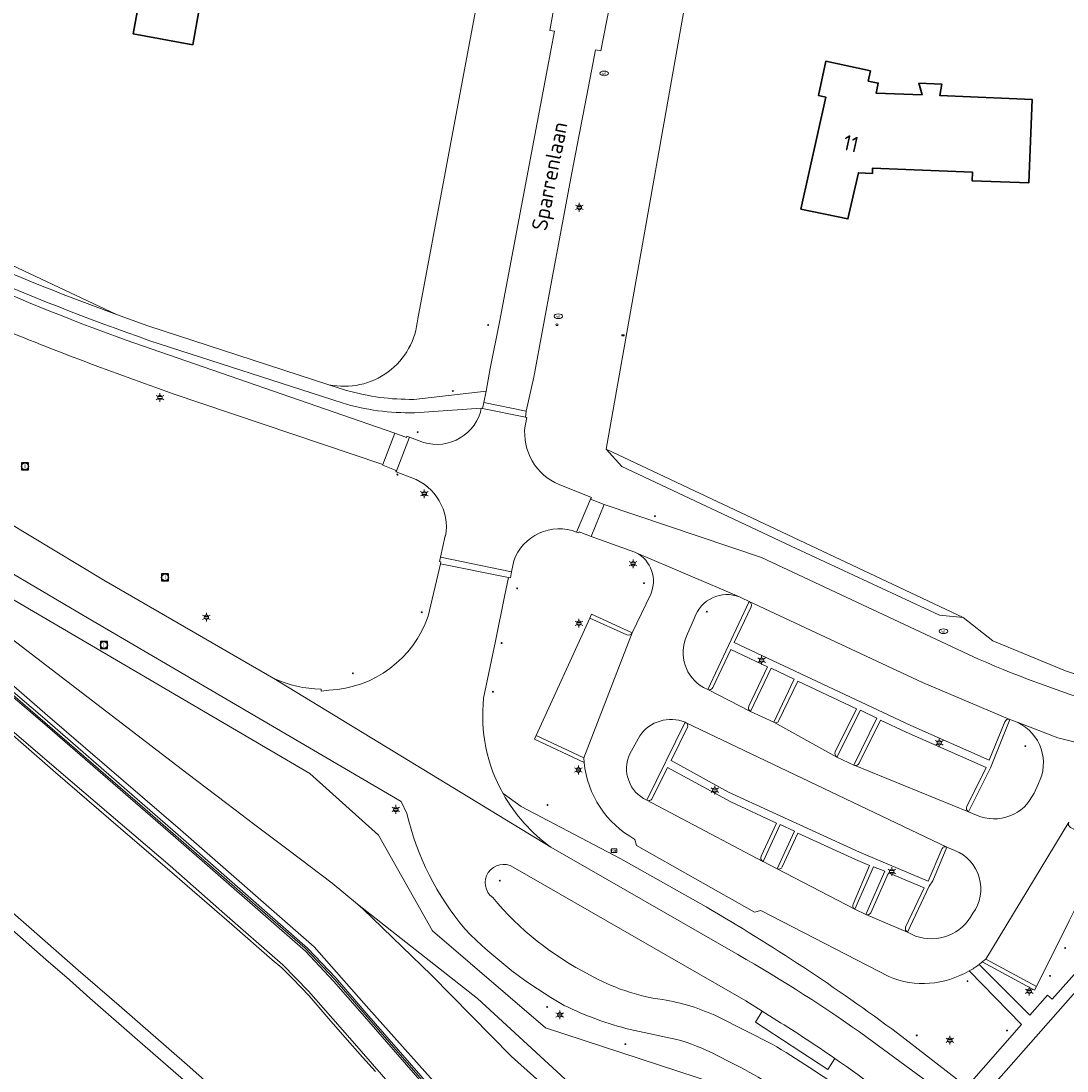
# Model space of a CAD drawing. Header units: metres. Extents: x 140853 to 145288, y 474558 to 480269.
# Tile 40 of 256: x 142341 to 142462, y 475589 to 475711. Entities that reach past the tile are written whole.
import ezdxf
from ezdxf.enums import TextEntityAlignment as Align
from ezdxf.lldxf.tags import DXFTag

# ---------------------------------------------------------------- set-up
doc = ezdxf.new("R2010")
doc.units = ezdxf.units.M
doc.header["$MEASUREMENT"] = 0
for name, color, linetype, lineweight in [('B-WE-GR-BEPLANTING_CULTUUR_BOSPLANTSOEN-G', 90, 'GR-PLANTSOEN', 18), ('B-WE-GR-GRAS-G', 60, 'Continuous', 13), ('B-WE-GR-GRAS_KRUIDENRIJK-G', 80, 'Continuous', 18), ('B-WE-GR-GROENVOORZIENING-G', 80, 'Continuous', 18), ('B-WE-IE-TERREINAFSCHEIDING_KUNSTMATIG_HEKWERK-G', 20, 'IE-TERREINAFSCHEIDING-KUNSTMATIG', 18), ('B-WE-IE-TERREINAFSCHEIDING_KUNSTMATIG_MUUR-G', 90, 'IE-TERREINAFSCHEIDING-KUNSTMATIG-DICHT', 18), ('B-WE-KL-DATA_CAI-S', 90, 'KL-CAI-N', 18), ('B-WE-KL-ET_LS_OV_LICHTMAST-S', 190, 'Continuous', 18), ('B-WE-KL-WATER_BRANDLEIDING_PUT-S', 150, 'Continuous', 18), ('B-WE-KL-WATER_PUT-S', 170, 'Continuous', 18), ('B-WE-KW-KUNSTWERK_GELUIDSWERING_SCHERM-G', 170, 'Continuous', 18), ('B-WE-OG-BEBOUWING-G', 7, 'Continuous', 35), ('B-WE-OG-BEBOUWING_HUISNUMMER-T18', 10, 'Continuous', 18), ('B-WE-OG-BEBOUWING_STRAATNAAM-T18', 10, 'Continuous', 18), ('B-WE-OG-TERREIN_ERF-G', 7, 'Continuous', 18), ('B-WE-RI-GWA_RIOOLPUT-S', 30, 'Continuous', 18), ('B-WE-VH-VERHARDING_ASFALT-G', 252, 'Continuous', 18), ('B-WE-VH-VERHARDING_BETONSTRAATSTEEN-G', 252, 'Continuous', 18), ('B-WE-VH-VERHARDING_GESLOTEN-G', 7, 'Continuous', 18), ('B-WE-VH-VERHARDING_OPEN-G', 252, 'Continuous', 18), ('B-WE-VH-VERHARDING_TEGEL-G', 252, 'Continuous', 18), ('B-WE-VW-HECTOMETRERING-S', 7, 'Continuous', 18), ('X-XX-XX-ALGEMEEN-S', 7, 'Continuous', 18)]:
    doc.layers.add(name, color=color, linetype=linetype, lineweight=lineweight)
doc.styles.add('NLCS-ISO', font='txt')
doc.styles.get("Standard").update_dxf_attribs({"font": 'arial.ttf'})
doc.linetypes.add('GR-PLANTSOEN', pattern='A,0,[179,NLCS.shx,S=2,R=0,X=0,Y=0],-4', length=4)
doc.linetypes.add('IE-TERREINAFSCHEIDING-KUNSTMATIG', pattern='A,4,[82,NLCS.shx,S=0.75,R=90,X=0,Y=0],4,-2', length=10)
doc.linetypes.add('IE-TERREINAFSCHEIDING-KUNSTMATIG-DICHT', pattern='A,8,-1,[82,NLCS.shx,S=0.75,R=90,X=0,Y=0],-1', length=10)
tags = doc.linetypes.add('KL-CAI-N', pattern='A,4,-1,[101,NLCS.shx,S=0.5,R=0,X=0,Y=0],-1,4,-1,["C",Standard,S=1,R=0,X=-0.25,Y=-0.5],-1.5', length=12.5).pattern_tags.tags
tags[18] = DXFTag(74, 10)

# ---------------------------------------------------------------- blocks, each defined once
blk = doc.blocks.new('SIE-WEG_AFVALBAK_TYPE_01')
for radius in [0.25, 0.156]:
    blk.add_circle((0, 0), radius)
blk = doc.blocks.new('SKL-DATA_TERREINKAST-SO')
for q in [(-0.2, 0.2), (0.2, 0.2)]:
    blk.add_line((0, -0.21), q)
at = {"flags": 128}
blk.add_lwpolyline([(0.63, 0.35), (-0.63, 0.35), (-0.63, -0.35), (0.63, -0.35)], close=True, dxfattribs=at)
at = {"style": 'NLCS-ISO'}
blk.add_attdef('TYPE', text='', height=0.35, dxfattribs=at).set_placement((-0.03, 0.69), align=Align.MIDDLE_CENTER)
blk = doc.blocks.new('B-SIE-WEG_LICHTMAST-SO')
at = {"ltscale": 0.1}
for p, q in [((-1.1, 0.63), (-2.19, 1.27)), ((0, 1.27), (0, 2.53)), ((1.1, 0.63), (2.19, 1.27)), ((-1.1, -0.63), (-2.19, -1.27)), ((0, -1.27), (0, -2.53)), ((1.1, -0.63), (2.19, -1.27))]:
    blk.add_line(p, q, dxfattribs=at)
at = {"flags": 128}
for points in [[(-1.16, 0.5), (1.16, 0.5)], [(-1.16, -0.5), (1.16, -0.5)]]:
    blk.add_lwpolyline(points, dxfattribs=at)
at = {"ltscale": 0.1}
blk.add_circle((0, 0), 1.27, dxfattribs=at)
at = {"style": 'NLCS-ISO'}
blk.add_attdef('TYPE', text='', height=1.8, dxfattribs=at).set_placement((0, 2.53), align=Align.BOTTOM_CENTER)
blk = doc.blocks.new('SVW-HECTOMETERPAAL-SO')
at = {"lineweight": 18}
blk.add_lwpolyline([(-1.43, -1.05), (1.43, -1.05, 0.414214), (1.6, -0.87), (1.6, 0.87, 0.414214), (1.43, 1.05), (-1.43, 1.05, 0.414214), (-1.6, 0.87), (-1.6, -0.87, 0.414214)], format="xyb", close=True, dxfattribs=at)
at = {"lineweight": 18, "style": 'NLCS-ISO'}
blk.add_text('hm', height=1.8, dxfattribs=at).set_placement((0, 0), align=Align.MIDDLE_CENTER)
blk = doc.blocks.new('SKL-WATERLEIDINGPUT-SO')
at = {"color": 0, "linetype": 'ByBlock', "lineweight": 18}
blk.add_ellipse((0, 0), major_axis=(2.5, 0), ratio=0.54, dxfattribs=at)
at = {"color": 0, "linetype": 'ByBlock', "lineweight": 18, "style": 'NLCS-ISO'}
blk.add_text('wl', height=1.8, dxfattribs=at).set_placement((0, 0), align=Align.MIDDLE_CENTER)
blk = doc.blocks.new('SRI-PUT_INSPECTIE-SO')
at = {"lineweight": -3, "flags": 128}
blk.add_lwpolyline([(-2, -2), (2, -2), (2, 2), (-2, 2)], close=True, dxfattribs=at)
at = {"lineweight": -3, "ltscale": 1.5}
blk.add_circle((0, 0), 2, dxfattribs=at)
at = {"ltscale": 0.1, "style": 'NLCS-ISO'}
blk.add_text('I', height=2.5, dxfattribs=at).set_placement((0, -0.01), align=Align.MIDDLE_CENTER)
blk = doc.blocks.new('SIE-WEG_STRAATPOT_BRANDKRAAN-SO')
blk.add_ellipse((0, 0), major_axis=(-0.729, 0), ratio=0.685994)
at = {"style": 'NLCS-ISO'}
blk.add_text('BR', height=0.4, dxfattribs=at).set_placement((-0.3, -0.15))

msp = doc.modelspace()

# ---------------------------------------------------------------- linework, layer by layer
at = {"layer": 'B-WE-GR-BEPLANTING_CULTUUR_BOSPLANTSOEN-G', "ltscale": 0.2, "flags": 128}
msp.add_lwpolyline([(142424.625, 475568.41), (142424.806, 475567.981), (142432.106, 475570.91), (142435.668, 475577.54), (142423.481, 475587.232), (142401.595, 475594.375), (142388.518, 475605.585), (142382.278, 475616.65), (142374.326, 475623.778), (142326.693, 475651.713), (142326.216, 475650.979), (142325.175, 475649.376), (142328.37, 475647.332), (142339.306, 475639.783), (142352.037, 475630.027), (142360.134, 475623.843), (142364.742, 475620.324), (142367.969, 475617.843), (142371.966, 475614.839), (142376.908, 475611.125), (142379.843, 475608.67), (142393.73, 475597.794), (142419.747, 475573.793), (142424.625, 475568.41)], close=True, dxfattribs=at)
msp.add_lwpolyline([(142424.806, 475567.981), (142424.625, 475568.41), (142419.747, 475573.793), (142393.73, 475597.794), (142379.843, 475608.67), (142380.449, 475608.163), (142388.396, 475600.457), (142397.631, 475591.078), (142407.452, 475582.333), (142419.294, 475573.179), (142423.746, 475568.681), (142424.415, 475567.824), (142424.624, 475567.557), (142425.339, 475566.642), (142425.339, 475566.642, 0.0078613), (142424.806, 475567.981)], format="xyb", close=True, dxfattribs=at)
at = {"layer": 'B-WE-GR-GRAS-G', "ltscale": 0.2, "flags": 128}
for points in [[(142407.452, 475582.333), (142397.631, 475591.078), (142388.396, 475600.457), (142380.449, 475608.163), (142379.843, 475608.67), (142376.908, 475611.125), (142371.966, 475614.839), (142367.969, 475617.843), (142364.742, 475620.324), (142360.134, 475623.843), (142352.037, 475630.027), (142339.306, 475639.783)], [(142336.303, 475636.384), (142343.689, 475630.098), (142358.787, 475616.962), (142374.082, 475603.605), (142377.321, 475600.15), (142380.619, 475596.359), (142393.707, 475581.321), (142397.295, 475577.843), (142405.001, 475571.082), (142416.106, 475561.375), (142419.214, 475558.717), (142419.019, 475559.221), (142416.654, 475561.813), (142405.529, 475571.622), (142397.91, 475578.206), (142394.117, 475582.097), (142381.159, 475596.58), (142374.821, 475603.757), (142359.393, 475617.269), (142344.027, 475630.516), (142336.499, 475637.016)], [(142336.499, 475637.016), (142344.027, 475630.516), (142359.393, 475617.269), (142374.821, 475603.757), (142381.159, 475596.58), (142394.117, 475582.097)]]:
    msp.add_lwpolyline(points, dxfattribs=at)
at = {"layer": 'B-WE-GR-GRAS_KRUIDENRIJK-G', "ltscale": 0.2, "flags": 128}
for points in [[(142410.015, 475717.835), (142407.966, 475707.345), (142407.374, 475707.461), (142406.749, 475704.245), (142404.629, 475693.262), (142402.298, 475680.891), (142400.221, 475669.641), (142399.36, 475665.701), (142399.268, 475665.008), (142399.408, 475664.973), (142399.213, 475663.992), (142399.213, 475663.992, 0.3368706), (142403.164, 475657.203), (142403.164, 475657.203), (142406.883, 475655.7), (142406.786, 475655.528), (142408.368, 475654.89), (142426.532, 475648.759), (142451.649, 475637.017), (142451.649, 475637.017, 0.0300382), (142466.969, 475631.441)], [(142393.386, 475711.385), (142386.803, 475676.368), (142386.803, 475676.368, -0.4512813), (142376.549, 475668.751), (142376.549, 475668.751), (142378.592, 475668.087), (142378.592, 475668.087, 0.0727052), (142386.348, 475667.059), (142386.348, 475667.059), (142394.71, 475668.008), (142395.196, 475670.64), (142396.252, 475675.994), (142402.181, 475707.403), (142402.614, 475709.626), (142402.065, 475709.728), (142402.748, 475713.399)], [(142330.782, 475658.01), (142350.536, 475646.156), (142370.184, 475634.792), (142370.184, 475634.792, 0.1074467), (142375.628, 475633.561), (142375.628, 475633.561), (142375.626, 475633.328), (142376.544, 475633.436), (142376.544, 475633.436, 0.309205), (142388.005, 475642.004), (142388.005, 475642.004), (142389.457, 475648.045), (142389.497, 475648.264), (142389.33, 475648.309), (142389.435, 475648.797), (142389.965, 475651.265), (142390.028, 475651.249), (142390.028, 475651.249, 0.3624547), (142386.116, 475657.981), (142386.116, 475657.981), (142384.328, 475658.669), (142384.262, 475658.694), (142384.303, 475658.824), (142382.759, 475659.438), (142382.769, 475659.528), (142358.431, 475667.746), (142358.431, 475667.746, -0.0120782), (142338.167, 475675.417)], [(142429.714, 475586.529, 0.0302506), (142421.411, 475591.18), (142421.411, 475591.18, 0.0589308), (142416.575, 475593.081), (142416.575, 475593.081), (142411.368, 475594.185), (142411.368, 475594.185, -0.0521358), (142403.741, 475596.985), (142403.741, 475596.985, -0.0706335), (142392.282, 475605.798), (142392.282, 475605.798, -0.1195166), (142385.55, 475619.187), (142385.55, 475619.187), (142384.909, 475620.551), (142348.154, 475642.058), (142328.112, 475653.899)], [(142445.603, 475582.893, 0.0194077), (142435.018, 475590.85), (142435.018, 475590.85), (142434.221, 475589.579), (142425.845, 475595.04), (142426.642, 475596.311), (142424.721, 475597.515), (142397.852, 475612.975), (142397.852, 475612.975, 0.9577189), (142395.471, 475609.438), (142395.471, 475609.438, 0.1013807), (142406.677, 475600.522), (142406.677, 475600.522, 0.0946841), (142415.093, 475597.645), (142415.093, 475597.645, -0.0746949), (142421.52, 475595.653), (142421.52, 475595.653), (142427.779, 475592.492), (142427.779, 475592.492, -0.0526682), (142444.114, 475580.482)]]:
    msp.add_lwpolyline(points, format="xyb", dxfattribs=at)
for points in [[(142467.577, 475633.645), (142461.694, 475635.672), (142453.279, 475639.119), (142449.853, 475641.819), (142447.116, 475642.11), (142430.554, 475649.802), (142410.398, 475659.281), (142408.573, 475661.311), (142417.662, 475712.405)], [(142326.693, 475651.713), (142374.326, 475623.778), (142382.278, 475616.65), (142388.518, 475605.585), (142401.595, 475594.375), (142423.481, 475587.232)], [(142462.111, 475606.758), (142458.355, 475599.164), (142458.123, 475598.752), (142452.064, 475602.007), (142451.708, 475601.713), (142457.553, 475595.845), (142459.603, 475598.182), (142460.166, 475597.687), (142472.288, 475611.325)]]:
    msp.add_lwpolyline(points, dxfattribs=at)
for points in [[(142351.974, 475676.864), (142315.789, 475693.899), (142315.708, 475693.821), (142314.052, 475694.746), (142313.77, 475694.253), (142313.77, 475694.253, 0.0387646), (142351.974, 475676.864)], [(142378.057, 475666.638), (142355.857, 475673.84), (142355.857, 475673.84, -0.0403023), (142314.406, 475692.151), (142314.406, 475692.151), (142314.107, 475691.437), (142314.107, 475691.437, 0.0370503), (142352.995, 475673.936), (142352.995, 475673.936), (142384.178, 475663.146), (142385.496, 475662.65), (142385.558, 475662.787), (142385.849, 475662.678), (142386.964, 475662.261), (142386.964, 475662.261, 0.4419191), (142394.049, 475665.558), (142394.049, 475665.558), (142394.157, 475666.022), (142386.435, 475665.512), (142386.435, 475665.512, -0.0775942), (142378.057, 475666.638)], [(142411.596, 475640.06), (142413.736, 475644.525), (142413.736, 475644.525, 0.3960312), (142412.059, 475649.325), (142412.059, 475649.325), (142411.923, 475649.392), (142406.846, 475651.191), (142405.488, 475651.741), (142405.425, 475651.605), (142405.425, 475651.605, 0.0131739), (142405.177, 475651.708), (142405.177, 475651.708, 0.4233163), (142397.913, 475648.377), (142397.913, 475648.377), (142397.661, 475647.113), (142397.52, 475646.403), (142397.309, 475646.447), (142396.82, 475644.262), (142395.784, 475639.097), (142394.429, 475632.5), (142394.429, 475632.5, 0.156816), (142396.672, 475621.474), (142396.672, 475621.474), (142398.751, 475619.986), (142410.299, 475613.91), (142420.133, 475608.363), (142420.133, 475608.363, -0.029079), (142442.263, 475593.757), (142442.263, 475593.757), (142450.298, 475587.558), (142456.588, 475594.754), (142450.543, 475600.984), (142450.543, 475600.984, -0.2381615), (142441.268, 475600.305), (142441.268, 475600.305), (142426.48, 475607.959), (142425.756, 475607.746), (142412.111, 475615.468), (142411.913, 475616.173), (142411.913, 475616.173, -0.2467297), (142406.044, 475625.08), (142406.044, 475625.08), (142400.288, 475627.749), (142400.496, 475628.177), (142406.697, 475641.774), (142406.896, 475642.206), (142411.596, 475640.06)], [(142425.131, 475643.683), (142424.228, 475644.124), (142424.01, 475644.217), (142424.01, 475644.217, 0.429363), (142418.814, 475641.79), (142418.814, 475641.79), (142417.883, 475639.67), (142417.883, 475639.67, 0.3866693), (142419.843, 475633.732), (142419.843, 475633.732), (142420.335, 475633.499), (142425.131, 475643.683)], [(142413.289, 475620.701), (142417.727, 475629.723), (142417.727, 475629.723, 0.3545921), (142412.482, 475628.145), (142412.482, 475628.145), (142411.308, 475626.053), (142411.308, 475626.053, 0.4119856), (142413.289, 475620.701)], [(142450.484, 475619.371), (142451.412, 475618.972), (142451.412, 475618.972, 0.4127727), (142458.048, 475621.539), (142458.048, 475621.539), (142458.554, 475622.64), (142458.554, 475622.64, 0.4234064), (142456.198, 475629.673), (142456.198, 475629.673), (142455.263, 475630.029), (142453.025, 475624.441), (142450.484, 475619.371)], [(142447.985, 475615.293), (142446.344, 475611.371), (142445.937, 475610.764), (142443.429, 475605.437), (142444.338, 475605.003), (142444.338, 475605.003, 0.3745605), (142450.973, 475607.626), (142450.973, 475607.626, 0.4887738), (142448.912, 475614.895), (142448.912, 475614.895), (142447.985, 475615.293)]]:
    msp.add_lwpolyline(points, format="xyb", close=True, dxfattribs=at)
for points in [[(142425.289, 475630.964), (142427.965, 475629.713), (142430.33, 475634.718), (142427.67, 475635.958), (142425.289, 475630.964)], [(142437.232, 475624.777), (142439.884, 475630.197), (142437.974, 475631.117), (142435.269, 475625.696), (142437.232, 475624.777)], [(142428.352, 475612.779), (142430.349, 475617.142), (142428.709, 475617.896), (142426.725, 475613.614), (142428.352, 475612.779)], [(142437.319, 475608.123), (142438.613, 475607.48), (142440.809, 475612.495), (142439.505, 475613.019), (142437.319, 475608.123)]]:
    msp.add_lwpolyline(points, close=True, dxfattribs=at)
at = {"layer": 'B-WE-GR-GROENVOORZIENING-G', "ltscale": 0.2, "flags": 128}
msp.add_lwpolyline([(142449.853, 475641.819), (142408.573, 475661.311), (142410.398, 475659.281), (142430.554, 475649.802), (142447.116, 475642.11), (142449.853, 475641.819)], close=True, dxfattribs=at)
for points in [[(142393.455, 475580.969), (142380.367, 475596.007), (142377.069, 475599.798), (142373.83, 475603.253), (142358.535, 475616.61), (142343.437, 475629.746), (142336.051, 475636.032)], [(142339.354, 475629.245), (142345.311, 475624.117), (142358.173, 475613.119), (142364.174, 475607.851), (142371.218, 475601.675), (142374.167, 475598.632), (142378.972, 475593.202), (142383.948, 475587.494)]]:
    msp.add_lwpolyline(points, dxfattribs=at)
at = {"layer": 'B-WE-IE-TERREINAFSCHEIDING_KUNSTMATIG_HEKWERK-G', "ltscale": 0.2, "flags": 128}
for points in [[(142408.573, 475661.311), (142417.662, 475712.405)], [(142393.386, 475711.385), (142386.803, 475676.368)], [(142449.853, 475641.819), (142447.116, 475642.11), (142430.554, 475649.802), (142410.398, 475659.281), (142408.573, 475661.311)], [(142453.279, 475639.119), (142449.853, 475641.819)], [(142480.216, 475632.79), (142479.937, 475632.742), (142473.803, 475632.754), (142467.577, 475633.645), (142461.694, 475635.672), (142453.279, 475639.119)]]:
    msp.add_lwpolyline(points, dxfattribs=at)
msp.add_lwpolyline([(142376.549, 475668.751, 0.4512813), (142386.803, 475676.368)], format="xyb", dxfattribs=at)
at = {"layer": 'B-WE-IE-TERREINAFSCHEIDING_KUNSTMATIG_MUUR-G', "ltscale": 0.2, "flags": 128}
msp.add_lwpolyline([(142419.214, 475558.717), (142416.106, 475561.375), (142405.001, 475571.082), (142397.295, 475577.843), (142393.707, 475581.321), (142380.619, 475596.359), (142377.321, 475600.15), (142374.082, 475603.605), (142358.787, 475616.962), (142343.689, 475630.098), (142336.303, 475636.384), (142323.661, 475644.623), (142306.962, 475655.475), (142302.824, 475658.772), (142291.774, 475668.433), (142287.999, 475671.745), (142276.432, 475681.785), (142276.18, 475681.433), (142287.747, 475671.393), (142291.522, 475668.081), (142302.572, 475658.42), (142306.71, 475655.123), (142323.409, 475644.271), (142336.051, 475636.032), (142343.437, 475629.746), (142358.535, 475616.61), (142373.83, 475603.253), (142377.069, 475599.798), (142380.367, 475596.007), (142393.455, 475580.969), (142397.043, 475577.491), (142404.749, 475570.73), (142415.854, 475561.023), (142418.962, 475558.365), (142419.214, 475558.717)], close=True, dxfattribs=at)
at = {"layer": 'B-WE-KW-KUNSTWERK_GELUIDSWERING_SCHERM-G', "ltscale": 0.2, "flags": 128}
msp.add_lwpolyline([(142276.435, 475681.537), (142280.14, 475678.334), (142280.243, 475678.212), (142284.033, 475674.882), (142284.045, 475674.883), (142295.271, 475665.066), (142306.722, 475655.359), (142323.468, 475644.466), (142336.037, 475636.281), (142355.01, 475619.939), (142370.045, 475606.854), (142373.81, 475603.582), (142377.209, 475599.958), (142393.632, 475581.043), (142397.203, 475577.589), (142415.936, 475561.244), (142419, 475558.565)], dxfattribs=at)
at = {"layer": 'B-WE-OG-BEBOUWING-G', "ltscale": 0.2, "flags": 128}
for points in [[(142361.694, 475713.011), (142363.056, 475713.116), (142364.825, 475722.702), (142364.864, 475722.929), (142356.688, 475724.337), (142356.356, 475723.972), (142354.785, 475724.72), (142354.882, 475725.227), (142344.514, 475730.16), (142341.083, 475722.94), (142355.196, 475716.262), (142353.909, 475709.341), (142360.796, 475708.06), (142361.694, 475713.011)], [(142445.106, 475702.263), (142439.79, 475702.477), (142440.035, 475703.621), (142438.891, 475703.867), (142439.144, 475705.04), (142433.988, 475706.148), (142433.126, 475702.194), (142433.976, 475702.008), (142431.099, 475689.052), (142436.535, 475687.918), (142437.749, 475693.252), (142439.368, 475693.187), (142439.393, 475693.796), (142450.923, 475693.33), (142450.883, 475692.341), (142457.438, 475692.076), (142457.829, 475701.75), (142447.168, 475702.18), (142447.388, 475703.518), (142444.751, 475703.604), (142445.106, 475702.263)]]:
    msp.add_lwpolyline(points, close=True, dxfattribs=at)
at = {"layer": 'B-WE-OG-TERREIN_ERF-G', "ltscale": 0.2, "flags": 128}
msp.add_lwpolyline([(142315.789, 475693.899), (142351.974, 475676.864), (142355.599, 475675.573), (142376.549, 475668.751), (142376.549, 475668.751, 0.4512813), (142386.803, 475676.368), (142386.803, 475676.368), (142393.386, 475711.385), (142393.386, 475711.385, 0.0823434), (142394.324, 475729.359), (142394.324, 475729.359, 0.1491188), (142386.026, 475744.634), (142386.026, 475744.634), (142383.56, 475747.258), (142380.842, 475750), (142370.16, 475760.486), (142365.394, 475765.023), (142341.119, 475788.71), (142338.314, 475791.521)], format="xyb", dxfattribs=at)
for points in [[(142361.694, 475713.011), (142360.796, 475708.06), (142353.909, 475709.341), (142355.196, 475716.262), (142341.083, 475722.94), (142344.514, 475730.16), (142354.882, 475725.227), (142354.785, 475724.72), (142356.356, 475723.972), (142356.688, 475724.337), (142364.864, 475722.929), (142364.825, 475722.702), (142363.056, 475713.116), (142361.694, 475713.011)], [(142445.106, 475702.263), (142444.751, 475703.604), (142447.388, 475703.518), (142447.168, 475702.18), (142457.829, 475701.75), (142457.438, 475692.076), (142450.883, 475692.341), (142450.923, 475693.33), (142439.393, 475693.796), (142439.368, 475693.187), (142437.749, 475693.252), (142436.535, 475687.918), (142431.099, 475689.052), (142433.976, 475702.008), (142433.126, 475702.194), (142433.988, 475706.148), (142439.144, 475705.04), (142438.891, 475703.867), (142440.035, 475703.621), (142439.79, 475702.477), (142445.106, 475702.263)]]:
    msp.add_lwpolyline(points, close=True, dxfattribs=at)
msp.add_lwpolyline([(142417.662, 475712.405), (142408.573, 475661.311), (142449.853, 475641.819), (142453.279, 475639.119), (142461.694, 475635.672), (142467.577, 475633.645)], dxfattribs=at)
at = {"layer": 'B-WE-VH-VERHARDING_ASFALT-G', "ltscale": 0.2, "flags": 128}
for points in [[(142410.015, 475717.835), (142414.743, 475729.599), (142411.105, 475733.379), (142406.817, 475727.772), (142405.073, 475724.345), (142403.08, 475718.036), (142403.08, 475718.036, -0.0530421), (142402.748, 475713.399), (142402.748, 475713.399), (142402.065, 475709.728), (142402.614, 475709.626), (142402.181, 475707.403), (142396.252, 475675.994), (142395.196, 475670.64), (142394.71, 475668.008), (142394.465, 475666.679), (142399.36, 475665.701), (142400.221, 475669.641), (142402.298, 475680.891), (142404.629, 475693.262), (142406.749, 475704.245), (142407.374, 475707.461), (142407.966, 475707.345), (142410.015, 475717.835)], [(142370.184, 475634.792), (142402.191, 475615.283), (142402.191, 475615.283, -0.1108528), (142396.672, 475621.474), (142396.672, 475621.474, -0.156816), (142394.429, 475632.5), (142394.429, 475632.5), (142395.784, 475639.097), (142396.82, 475644.262), (142397.309, 475646.447), (142389.457, 475648.045), (142388.005, 475642.004), (142388.005, 475642.004, -0.309205), (142376.544, 475633.436), (142376.544, 475633.436), (142375.626, 475633.328), (142375.628, 475633.561), (142375.628, 475633.561, -0.1074467), (142370.184, 475634.792)], [(142454.673, 475629.781, -0.4062466), (142455.263, 475630.029), (142455.263, 475630.029), (142445.162, 475634.319), (142425.131, 475643.683), (142425.131, 475643.683, -0.4068774), (142425.337, 475643.084), (142425.337, 475643.084), (142423.391, 475638.949), (142443.798, 475629.337), (142452.857, 475625.325), (142454.673, 475629.781)], [(142410.976, 475639.832), (142406.697, 475641.774), (142400.496, 475628.177), (142405.991, 475625.603), (142411.596, 475640.06), (142411.596, 475640.06, -0.386962), (142410.976, 475639.832)], [(142425.278, 475630.969, -0.3916854), (142425.07, 475631.566), (142425.07, 475631.566), (142427.241, 475636.125), (142422.996, 475638.132), (142420.927, 475633.726), (142420.927, 475633.726, -0.3869321), (142420.335, 475633.499), (142420.335, 475633.499), (142425.278, 475630.969)], [(142435.062, 475626.317), (142437.526, 475631.282), (142430.749, 475634.471), (142428.568, 475629.913), (142428.568, 475629.913, -0.4046788), (142427.965, 475629.713), (142427.965, 475629.713), (142435.269, 475625.696), (142435.269, 475625.696, -0.3787443), (142435.062, 475626.317)], [(142417.976, 475629.142), (142416.085, 475625.295), (142422.72, 475621.62), (142437.859, 475614.683), (142445.832, 475611.36), (142447.4, 475615.063), (142447.4, 475615.063, -0.4336861), (142447.985, 475615.293), (142447.985, 475615.293), (142417.842, 475629.668), (142417.842, 475629.668, -0.3807066), (142417.976, 475629.142)], [(142450.484, 475619.371, -0.4029316), (142450.274, 475619.981), (142450.274, 475619.981), (142452.514, 475624.478), (142443.284, 475628.575), (142440.308, 475629.971), (142437.841, 475624.977), (142437.841, 475624.977, -0.3685849), (142437.276, 475624.759), (142437.276, 475624.759), (142450.484, 475619.371)], [(142413.9, 475620.9, -0.4173234), (142413.289, 475620.701), (142413.289, 475620.701), (142426.702, 475613.626), (142426.702, 475613.626, -0.3968918), (142426.514, 475614.231), (142426.514, 475614.231), (142428.266, 475618.044), (142422.983, 475620.507), (142415.694, 475624.486), (142413.9, 475620.9)], [(142448.783, 475585.903), (142448.828, 475585.877), (142450.298, 475587.558), (142442.263, 475593.757), (142442.263, 475593.757, 0.029079), (142420.133, 475608.363), (142420.133, 475608.363), (142410.299, 475613.91), (142398.751, 475619.986), (142396.672, 475621.474), (142396.672, 475621.474, 0.1108528), (142402.191, 475615.283), (142402.191, 475615.283), (142423.828, 475602.849), (142423.828, 475602.849, -0.0253172), (142438.769, 475593.267), (142438.769, 475593.267), (142448.783, 475585.903)], [(142462.061, 475618.162), (142452.465, 475602.337), (142458.355, 475599.164), (142462.111, 475606.758), (142466.458, 475615.479), (142462.267, 475617.56), (142462.267, 475617.56, -0.3817018), (142462.061, 475618.162)], [(142437.319, 475608.123, -0.4006916), (142437.146, 475608.705), (142437.146, 475608.705), (142439.039, 475613.161), (142437.397, 475613.852), (142430.76, 475616.899), (142428.952, 475612.992), (142428.952, 475612.992, -0.3750657), (142428.352, 475612.779), (142428.352, 475612.779), (142437.319, 475608.123)], [(142438.613, 475607.48), (142443.429, 475605.437), (142443.429, 475605.437, -0.3673068), (142443.211, 475606.026), (142443.211, 475606.026), (142445.346, 475610.581), (142441.225, 475612.292), (142439.194, 475607.698), (142439.194, 475607.698, -0.3442097), (142438.613, 475607.48)]]:
    msp.add_lwpolyline(points, format="xyb", close=True, dxfattribs=at)
for points in [[(142338.167, 475675.417, 0.0120782), (142358.431, 475667.746), (142358.431, 475667.746), (142382.769, 475659.528), (142384.178, 475663.146), (142352.995, 475673.936), (142352.995, 475673.936, -0.0370503), (142314.107, 475691.437)], [(142448.783, 475585.903), (142438.769, 475593.267), (142438.769, 475593.267, 0.0253172), (142423.828, 475602.849), (142423.828, 475602.849), (142402.191, 475615.283), (142370.184, 475634.792), (142350.536, 475646.156), (142330.782, 475658.01)], [(142466.969, 475631.441, -0.0300382), (142451.649, 475637.017), (142451.649, 475637.017), (142426.532, 475648.759), (142408.368, 475654.89), (142406.846, 475651.191), (142411.923, 475649.392), (142412.059, 475649.325), (142424.01, 475644.217), (142424.228, 475644.124), (142424.228, 475644.124), (142425.131, 475643.683), (142445.162, 475634.319), (142455.263, 475630.029), (142456.198, 475629.673), (142460.79, 475627.903), (142469.206, 475625.822)], [(142328.112, 475653.899), (142348.154, 475642.058), (142384.909, 475620.551), (142385.55, 475619.187), (142385.55, 475619.187, 0.1195166), (142392.282, 475605.798), (142392.282, 475605.798, 0.0706335), (142403.741, 475596.985), (142403.741, 475596.985, 0.0521358), (142411.368, 475594.185), (142411.368, 475594.185), (142416.575, 475593.081), (142416.575, 475593.081, -0.0589308), (142421.411, 475591.18), (142421.411, 475591.18, -0.0302506), (142429.714, 475586.529)], [(142469.206, 475625.822), (142460.79, 475627.903), (142456.198, 475629.673), (142456.198, 475629.673, -0.4234064), (142458.554, 475622.64), (142458.554, 475622.64), (142458.048, 475621.539), (142458.048, 475621.539, -0.4127727), (142451.412, 475618.972), (142451.412, 475618.972), (142450.484, 475619.371), (142437.276, 475624.759), (142437.232, 475624.777), (142435.269, 475625.696), (142427.965, 475629.713), (142425.289, 475630.964), (142425.278, 475630.969), (142420.335, 475633.499), (142419.843, 475633.732), (142419.843, 475633.732, -0.3866693), (142417.883, 475639.67), (142417.883, 475639.67), (142418.814, 475641.79), (142418.814, 475641.79, -0.429363), (142424.01, 475644.217), (142424.01, 475644.217), (142412.059, 475649.325), (142412.059, 475649.325, -0.3960312), (142413.736, 475644.525), (142413.736, 475644.525), (142411.596, 475640.06), (142405.991, 475625.603), (142406.044, 475625.08), (142406.044, 475625.08, 0.2467297), (142411.913, 475616.173), (142411.913, 475616.173), (142412.111, 475615.468), (142425.756, 475607.746), (142426.48, 475607.959), (142441.268, 475600.305), (142441.268, 475600.305, 0.2381615), (142450.543, 475600.984), (142450.543, 475600.984, 0.0591592), (142451.708, 475601.713), (142451.708, 475601.713), (142452.064, 475602.007), (142452.465, 475602.337), (142462.061, 475618.162)], [(142412.482, 475628.145, -0.3545921), (142417.727, 475629.723)], [(142467.605, 475588.569), (142464.364, 475591.501), (142464.005, 475594.179), (142464.04, 475594.83), (142464.507, 475595.538), (142468.68, 475600.358), (142478.35, 475611.133), (142485.629, 475619.303), (142485.629, 475619.303, 0.1713211), (142487.388, 475623.303), (142487.388, 475623.303), (142488.867, 475626.666), (142489.337, 475626.943), (142489.337, 475626.943, -0.0731332), (142480.433, 475625.444), (142480.433, 475625.444), (142482.818, 475624.688), (142483.251, 475623.647), (142483.251, 475623.647, -0.3127606), (142483.028, 475621.278), (142483.028, 475621.278), (142462.267, 475597.91), (142450.81, 475584.906)], [(142413.289, 475620.701, -0.4119856), (142411.308, 475626.053)], [(142448.912, 475614.895, -0.4887738), (142450.973, 475607.626)], [(142444.114, 475580.482, 0.0526682), (142427.779, 475592.492), (142427.779, 475592.492), (142421.52, 475595.653), (142421.52, 475595.653, 0.0746949), (142415.093, 475597.645), (142415.093, 475597.645, -0.0946841), (142406.677, 475600.522), (142406.677, 475600.522, -0.1013807), (142395.471, 475609.438), (142395.471, 475609.438, -0.9577189), (142397.852, 475612.975), (142397.852, 475612.975), (142424.721, 475597.515), (142426.642, 475596.311), (142428.336, 475595.249), (142428.336, 475595.249, -0.0116134), (142435.018, 475590.85), (142435.018, 475590.85, -0.0194077), (142445.603, 475582.893)], [(142450.973, 475607.626, -0.3745605), (142444.338, 475605.003)]]:
    msp.add_lwpolyline(points, format="xyb", dxfattribs=at)
for points in [[(142417.727, 475629.723), (142417.842, 475629.668), (142447.985, 475615.293), (142448.912, 475614.895)], [(142411.308, 475626.053), (142412.482, 475628.145)], [(142444.338, 475605.003), (142443.429, 475605.437), (142438.613, 475607.48), (142437.319, 475608.123), (142428.352, 475612.779), (142426.725, 475613.614), (142426.702, 475613.626), (142413.289, 475620.701)]]:
    msp.add_lwpolyline(points, dxfattribs=at)
at = {"layer": 'B-WE-VH-VERHARDING_BETONSTRAATSTEEN-G', "ltscale": 0.2, "flags": 128}
for points in [[(142394.281, 475666.007), (142399.268, 475665.008), (142399.36, 475665.701), (142394.465, 475666.679), (142394.281, 475666.007)], [(142384.328, 475658.669), (142385.849, 475662.678), (142385.558, 475662.787), (142385.496, 475662.65), (142384.178, 475663.146), (142382.769, 475659.528), (142382.759, 475659.438), (142384.303, 475658.824), (142384.262, 475658.694), (142384.328, 475658.669)], [(142389.457, 475648.045), (142397.309, 475646.447), (142397.52, 475646.403), (142397.661, 475647.113), (142389.435, 475648.797), (142389.33, 475648.309), (142389.497, 475648.264), (142389.457, 475648.045)]]:
    msp.add_lwpolyline(points, close=True, dxfattribs=at)
for points in [[(142385.849, 475662.678), (142384.328, 475658.669), (142386.116, 475657.981), (142386.116, 475657.981, -0.3624547), (142390.028, 475651.249), (142390.028, 475651.249), (142389.965, 475651.265), (142389.435, 475648.797), (142397.661, 475647.113), (142397.913, 475648.377), (142397.913, 475648.377, -0.4233163), (142405.177, 475651.708), (142405.177, 475651.708), (142406.786, 475655.528), (142406.883, 475655.7), (142403.164, 475657.203), (142403.164, 475657.203, -0.3368706), (142399.213, 475663.992), (142399.213, 475663.992), (142399.408, 475664.973), (142399.268, 475665.008), (142394.281, 475666.007), (142394.157, 475666.022), (142394.049, 475665.558), (142394.049, 475665.558, -0.4419191), (142386.964, 475662.261), (142386.964, 475662.261), (142385.849, 475662.678)], [(142406.846, 475651.191), (142408.368, 475654.89), (142406.786, 475655.528), (142405.177, 475651.708), (142405.177, 475651.708, -0.0131739), (142405.425, 475651.605), (142405.425, 475651.605), (142405.488, 475651.741), (142406.846, 475651.191)]]:
    msp.add_lwpolyline(points, format="xyb", close=True, dxfattribs=at)
at = {"layer": 'B-WE-VH-VERHARDING_GESLOTEN-G', "ltscale": 0.2, "flags": 128}
for points in [[(142336.27, 475631.47), (142344.92, 475623.92), (142353.58, 475616.49), (142358.11, 475612.56), (142360.14, 475610.81), (142365.31, 475606.32), (142369.99, 475602.25), (142371.08, 475601.31), (142372.38, 475600.04), (142374.26, 475598.08), (142376.53, 475595.43), (142378.38, 475593.32), (142380.42, 475590.99), (142381.92, 475589.33)], [(142381.92, 475589.33), (142380.42, 475590.99), (142378.38, 475593.32), (142376.53, 475595.43), (142374.26, 475598.08), (142372.38, 475600.04), (142371.08, 475601.31), (142369.99, 475602.25), (142365.31, 475606.32), (142360.14, 475610.81), (142358.11, 475612.56), (142353.58, 475616.49), (142344.92, 475623.92), (142336.27, 475631.47)], [(142383.948, 475587.494), (142378.972, 475593.202), (142374.167, 475598.632), (142371.218, 475601.675), (142364.174, 475607.851), (142358.173, 475613.119), (142345.311, 475624.117), (142339.354, 475629.245)], [(142336.88, 475610.4), (142342.47, 475605.51), (142347.56, 475601.07), (142352.3, 475596.96), (142360.15, 475590.11), (142371.27, 475580.27)], [(142361.49, 475586.85), (142354.1, 475593.27), (142348.9, 475597.82), (142346.54, 475599.94), (142343.805, 475602.284), (142337.227, 475608.052)]]:
    msp.add_lwpolyline(points, dxfattribs=at)
at = {"layer": 'B-WE-VH-VERHARDING_OPEN-G', "ltscale": 0.2, "flags": 128}
for points in [[(142371.27, 475580.27), (142360.15, 475590.11), (142352.3, 475596.96), (142347.56, 475601.07), (142342.47, 475605.51), (142336.88, 475610.4)], [(142337.227, 475608.052), (142343.805, 475602.284), (142346.54, 475599.94), (142348.9, 475597.82), (142354.1, 475593.27), (142361.49, 475586.85)]]:
    msp.add_lwpolyline(points, dxfattribs=at)
msp.add_lwpolyline([(142428.336, 475595.249), (142426.642, 475596.311), (142425.845, 475595.04), (142434.221, 475589.579), (142435.018, 475590.85), (142435.018, 475590.85, 0.0116134), (142428.336, 475595.249)], format="xyb", close=True, dxfattribs=at)
at = {"layer": 'B-WE-VH-VERHARDING_TEGEL-G', "ltscale": 0.2, "flags": 128}
msp.add_lwpolyline([(142314.406, 475692.151, 0.0403023), (142355.857, 475673.84), (142355.857, 475673.84), (142378.057, 475666.638), (142378.057, 475666.638, 0.0775942), (142386.435, 475665.512), (142386.435, 475665.512), (142394.157, 475666.022), (142394.281, 475666.007), (142394.465, 475666.679), (142394.71, 475668.008), (142386.348, 475667.059), (142386.348, 475667.059, -0.0727052), (142378.592, 475668.087), (142378.592, 475668.087), (142376.549, 475668.751), (142355.599, 475675.573), (142351.974, 475676.864), (142351.974, 475676.864, -0.0387646), (142313.77, 475694.253)], format="xyb", dxfattribs=at)
for points in [[(142437.232, 475624.777), (142437.276, 475624.759), (142437.276, 475624.759, 0.3685849), (142437.841, 475624.977), (142437.841, 475624.977), (142440.308, 475629.971), (142443.284, 475628.575), (142452.514, 475624.478), (142450.274, 475619.981), (142450.274, 475619.981, 0.4029316), (142450.484, 475619.371), (142450.484, 475619.371), (142453.025, 475624.441), (142455.263, 475630.029), (142455.263, 475630.029, 0.4062466), (142454.673, 475629.781), (142454.673, 475629.781), (142452.857, 475625.325), (142443.798, 475629.337), (142423.391, 475638.949), (142425.337, 475643.084), (142425.337, 475643.084, 0.4068774), (142425.131, 475643.683), (142425.131, 475643.683), (142420.335, 475633.499), (142420.335, 475633.499, 0.3869321), (142420.927, 475633.726), (142420.927, 475633.726), (142422.996, 475638.132), (142427.241, 475636.125), (142425.07, 475631.566), (142425.07, 475631.566, 0.3916854), (142425.278, 475630.969), (142425.278, 475630.969), (142425.289, 475630.964), (142427.67, 475635.958), (142430.33, 475634.718), (142427.965, 475629.713), (142427.965, 475629.713, 0.4046788), (142428.568, 475629.913), (142428.568, 475629.913), (142430.749, 475634.471), (142437.526, 475631.282), (142435.062, 475626.317), (142435.062, 475626.317, 0.3787443), (142435.269, 475625.696), (142435.269, 475625.696), (142437.974, 475631.117), (142439.884, 475630.197), (142437.232, 475624.777)], [(142406.697, 475641.774), (142410.976, 475639.832), (142410.976, 475639.832, 0.386962), (142411.596, 475640.06), (142411.596, 475640.06), (142406.896, 475642.206), (142406.697, 475641.774)], [(142443.429, 475605.437), (142445.937, 475610.764), (142446.344, 475611.371), (142447.985, 475615.293), (142447.985, 475615.293, 0.4336861), (142447.4, 475615.063), (142447.4, 475615.063), (142445.832, 475611.36), (142437.859, 475614.683), (142422.72, 475621.62), (142416.085, 475625.295), (142417.976, 475629.142), (142417.976, 475629.142, 0.3807066), (142417.842, 475629.668), (142417.842, 475629.668), (142417.727, 475629.723), (142413.289, 475620.701), (142413.289, 475620.701, 0.4173234), (142413.9, 475620.9), (142413.9, 475620.9), (142415.694, 475624.486), (142422.983, 475620.507), (142428.266, 475618.044), (142426.514, 475614.231), (142426.514, 475614.231, 0.3968918), (142426.702, 475613.626), (142426.702, 475613.626), (142426.725, 475613.614), (142428.709, 475617.896), (142430.349, 475617.142), (142428.352, 475612.779), (142428.352, 475612.779, 0.3750657), (142428.952, 475612.992), (142428.952, 475612.992), (142430.76, 475616.899), (142437.397, 475613.852), (142439.039, 475613.161), (142437.146, 475608.705), (142437.146, 475608.705, 0.4006916), (142437.319, 475608.123), (142437.319, 475608.123), (142439.505, 475613.019), (142440.809, 475612.495), (142438.613, 475607.48), (142438.613, 475607.48, 0.3442097), (142439.194, 475607.698), (142439.194, 475607.698), (142441.225, 475612.292), (142445.346, 475610.581), (142443.211, 475606.026), (142443.211, 475606.026, 0.3673068), (142443.429, 475605.437)], [(142451.708, 475601.713, -0.0591592), (142450.543, 475600.984), (142450.543, 475600.984), (142456.588, 475594.754), (142450.298, 475587.558), (142448.828, 475585.877), (142448.916, 475585.818), (142450.768, 475584.916), (142450.81, 475584.906), (142462.267, 475597.91), (142483.028, 475621.278), (142483.028, 475621.278, 0.3127606), (142483.251, 475623.647), (142483.251, 475623.647), (142479.012, 475618.872), (142476.759, 475620.84), (142470.02, 475613.306), (142472.288, 475611.325), (142460.166, 475597.687), (142459.603, 475598.182), (142457.553, 475595.845), (142451.708, 475601.713)]]:
    msp.add_lwpolyline(points, format="xyb", close=True, dxfattribs=at)
for points in [[(142406.044, 475625.08), (142405.991, 475625.603), (142400.496, 475628.177), (142400.288, 475627.749), (142406.044, 475625.08)], [(142452.465, 475602.337), (142452.064, 475602.007), (142458.123, 475598.752), (142458.355, 475599.164), (142452.465, 475602.337)]]:
    msp.add_lwpolyline(points, close=True, dxfattribs=at)

# ---------------------------------------------------------------- block references
at = {"layer": 'B-WE-KL-DATA_CAI-S', "xscale": 0.2, "yscale": 0.2, "zscale": 0.2}
msp.add_blockref('SKL-DATA_TERREINKAST-SO', (142410.531, 475674.465), dxfattribs=at)
at = {"layer": 'B-WE-KL-ET_LS_OV_LICHTMAST-S', "xscale": 0.2, "yscale": 0.2, "zscale": 0.2}
for p in [(142405.486, 475689.264), (142357.009, 475667.269), (142387.568, 475656.139), (142411.703, 475648.051), (142362.374, 475641.863), (142405.444, 475641.168), (142426.555, 475636.898), (142447.098, 475627.344), (142405.377, 475624.199), (142421.153, 475621.867), (142384.275, 475619.647), (142441.609, 475612.461), (142457.494, 475598.617), (142403.228, 475595.878), (142448.317, 475592.953)]:
    msp.add_blockref('B-SIE-WEG_LICHTMAST-SO', p, dxfattribs=at)
at = {"layer": 'B-WE-KL-WATER_BRANDLEIDING_PUT-S', "xscale": 0.2, "yscale": 0.2, "zscale": 0.2}
msp.add_blockref('SIE-WEG_STRAATPOT_BRANDKRAAN-SO', (142402.902, 475675.682), dxfattribs=at)
at = {"layer": 'B-WE-KL-WATER_PUT-S', "xscale": 0.2, "yscale": 0.2, "zscale": 0.2}
for p in [(142408.348, 475704.755), (142403.061, 475676.67), (142447.578, 475640.245)]:
    msp.add_blockref('SKL-WATERLEIDINGPUT-SO', p, dxfattribs=at)
at = {"layer": 'B-WE-RI-GWA_RIOOLPUT-S', "xscale": 0.2, "yscale": 0.2, "zscale": 0.2}
for p in [(142341.413, 475659.302), (142357.606, 475646.464), (142350.526, 475638.653)]:
    msp.add_blockref('SRI-PUT_INSPECTIE-SO', p, dxfattribs=at)
at = {"layer": 'B-WE-VW-HECTOMETRERING-S', "xscale": 0.2, "yscale": 0.2, "zscale": 0.2}
msp.add_blockref('SVW-HECTOMETERPAAL-SO', (142409.503, 475614.865), dxfattribs=at)
at = {"layer": 'X-XX-XX-ALGEMEEN-S', "xscale": 0.2, "yscale": 0.2, "zscale": 0.2}
for p in [(142394.942, 475675.665), (142390.855, 475668.022), (142386.801, 475663.265), (142384.455, 475658.354), (142414.226, 475653.558), (142398.308, 475645.195), (142412.975, 475645.802), (142387.273, 475642.437), (142420.233, 475642.508), (142396.503, 475638.876), (142379.31, 475635.38), (142395.498, 475633.252), (142457.043, 475626.953), (142401.802, 475620.163), (142396.288, 475611.404), (142461.649, 475603.609), (142450.357, 475599.782), (142459.894, 475600.389), (142401.778, 475596.796), (142454.931, 475594.082), (142410.813, 475592.503), (142444.491, 475593.508)]:
    msp.add_blockref('SIE-WEG_AFVALBAK_TYPE_01', p, dxfattribs=at)

# ---------------------------------------------------------------- texts
at = {"layer": 'B-WE-OG-BEBOUWING_HUISNUMMER-T18', "style": 'NLCS-ISO'}
msp.add_text('11', height=1.8, rotation=347.5, dxfattribs=at).set_placement((142436.883, 475696.646), align=Align.MIDDLE_CENTER)
at = {"layer": 'B-WE-OG-BEBOUWING_STRAATNAAM-T18', "style": 'NLCS-ISO'}
msp.add_text('Sparrenlaan', height=1.8, rotation=78.9, dxfattribs=at).set_placement((142402.049, 475692.86), align=Align.MIDDLE_CENTER)

doc.saveas('drawing.dxf')
